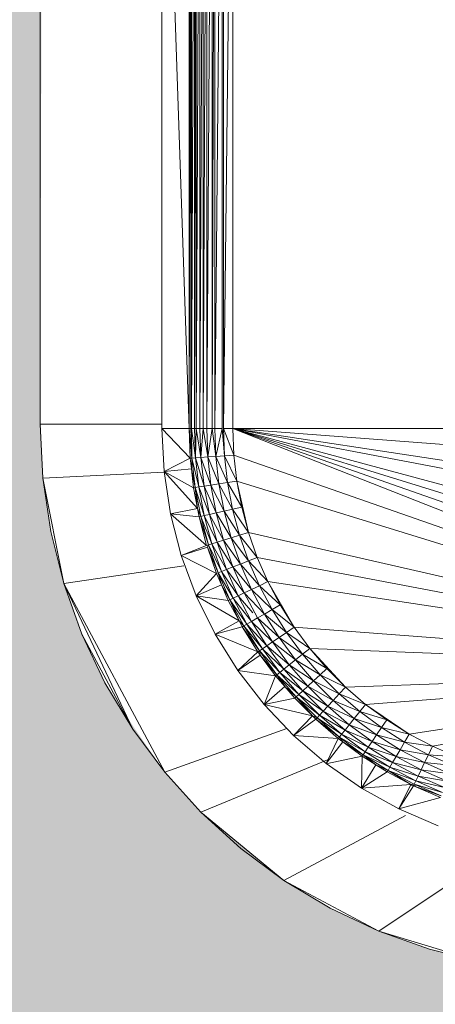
# Model space of a CAD drawing. Header units: metres. Extents: x -2.1 to 42.5, y -15.2 to 5.6.
# Tile 219 of 256: x 16.8489 to 16.8963, y 2.238 to 2.3501. Entities that reach past the tile are written whole.
import ezdxf

# ---------------------------------------------------------------- set-up
doc = ezdxf.new("R2010")
doc.units = ezdxf.units.M
doc.layers.add('E-LITE-EQPM', color=7, linetype='Continuous', lineweight=5)
doc.layers.add('I-WALL', color=7, linetype='Continuous', lineweight=5)

# ---------------------------------------------------------------- blocks, each defined once
blk = doc.blocks.new('LUMINARIA TIPO TARTARUGA DE SOBREPOR - Areno _1 x LED Modul 840_ 500 lm_ 840_-V93-FACHADA 02')
at = {"layer": 'E-LITE-EQPM'}
for p, q in [((0.09647, 2.39406), (0.09647, 2.30406)), ((0.11034, 2.39456), (0.11034, 2.30356)), ((0.11344, 2.30356), (0.11034, 2.39456)), ((0.11344, 2.39456), (0.11344, 2.30356)), ((0.11344, 2.30356), (0.11364, 2.39456)), ((0.11364, 2.30356), (0.11364, 2.39456)), ((0.11371, 2.30356), (0.11371, 2.39456)), ((0.11371, 2.30356), (0.11406, 2.39456)), ((0.11406, 2.30356), (0.11426, 2.39456)), ((0.11406, 2.30356), (0.11406, 2.39456)), ((0.11467, 2.39456), (0.11426, 2.30356)), ((0.11426, 2.30356), (0.11426, 2.39456)), ((0.11506, 2.39456), (0.11467, 2.30356)), ((0.11467, 2.30356), (0.11467, 2.39456)), ((0.11506, 2.30356), (0.11506, 2.39456)), ((0.11506, 2.30356), (0.11545, 2.39456)), ((0.11545, 2.30356), (0.11545, 2.39456)), ((0.11545, 2.30356), (0.11606, 2.39456)), ((0.11606, 2.30356), (0.11606, 2.39456)), ((0.11606, 2.30356), (0.11636, 2.39456)), ((0.11636, 2.30356), (0.11636, 2.39456)), ((0.11636, 2.30356), (0.1172, 2.39456)), ((0.1172, 2.30356), (0.1172, 2.39456)), ((0.11737, 2.30356), (0.11737, 2.39456)), ((0.11842, 2.39456), (0.11737, 2.30356)), ((0.11842, 2.30356), (0.11842, 2.39456)), ((0.09677, 2.29793), (0.09647, 2.30406)), ((0.11034, 2.30406), (0.09647, 2.30406)), ((0.11034, 2.30356), (0.11059, 2.29868)), ((0.11344, 2.30356), (0.11034, 2.30356)), ((0.11356, 2.30018), (0.11034, 2.30356)), ((0.11344, 2.30356), (0.11356, 2.30018)), ((0.11344, 2.30356), (0.11364, 2.30356)), ((0.11344, 2.30356), (0.11377, 2.3002)), ((0.11364, 2.30356), (0.11377, 2.3002)), ((0.11371, 2.30356), (0.11377, 2.3002)), ((0.11418, 2.30023), (0.11371, 2.30356)), ((0.11406, 2.30356), (0.11371, 2.30356)), ((0.11426, 2.30356), (0.11406, 2.30356)), ((0.11418, 2.30023), (0.11406, 2.30356)), ((0.11426, 2.30356), (0.11418, 2.30023)), ((0.11467, 2.30356), (0.11426, 2.30356)), ((0.11426, 2.30356), (0.11479, 2.30027)), ((0.11506, 2.30356), (0.11467, 2.30356)), ((0.11467, 2.30356), (0.11479, 2.30027)), ((0.11506, 2.30356), (0.11479, 2.30027)), ((0.11506, 2.30356), (0.11557, 2.30033)), ((0.11506, 2.30356), (0.11545, 2.30356)), ((0.11606, 2.30356), (0.11545, 2.30356)), ((0.11557, 2.30033), (0.11545, 2.30356)), ((0.11606, 2.30356), (0.11557, 2.30033)), ((0.11636, 2.30356), (0.11606, 2.30356)), ((0.11606, 2.30356), (0.11648, 2.3004)), ((0.11636, 2.30356), (0.1172, 2.30356)), ((0.11636, 2.30356), (0.11648, 2.3004)), ((0.1172, 2.30356), (0.11648, 2.3004)), ((0.1172, 2.30356), (0.11748, 2.30048)), ((0.11737, 2.30356), (0.11748, 2.30048)), ((0.11842, 2.30356), (0.11737, 2.30356)), ((0.11853, 2.30055), (0.11737, 2.30356)), ((0.18803, 2.27623), (0.11842, 2.30356)), ((0.11842, 2.30356), (0.19338, 2.28347)), ((0.11842, 2.30356), (0.19178, 2.28093)), ((0.11842, 2.30356), (0.18999, 2.27851)), ((0.11842, 2.30356), (0.19831, 2.29757)), ((0.11842, 2.30356), (0.19697, 2.29172)), ((0.11842, 2.30356), (0.11853, 2.30055)), ((0.11842, 2.30356), (0.19598, 2.28888)), ((0.11842, 2.30356), (0.19876, 2.30356)), ((0.11748, 2.30048), (0.11648, 2.3004)), ((0.11853, 2.30055), (0.11748, 2.30048)), ((0.11887, 2.29757), (0.11748, 2.30048)), ((0.11783, 2.29741), (0.11748, 2.30048)), ((0.18803, 2.27623), (0.11853, 2.30055)), ((0.11887, 2.29757), (0.11853, 2.30055)), ((0.11356, 2.30018), (0.11059, 2.29868)), ((0.11356, 2.30018), (0.11377, 2.3002)), ((0.11356, 2.30018), (0.1137, 2.29899)), ((0.11377, 2.3002), (0.1137, 2.29899)), ((0.11418, 2.30023), (0.11377, 2.3002)), ((0.11456, 2.29692), (0.11377, 2.3002)), ((0.11377, 2.3002), (0.11414, 2.29686)), ((0.11479, 2.30027), (0.11418, 2.30023)), ((0.11418, 2.30023), (0.11456, 2.29692)), ((0.11418, 2.30023), (0.11516, 2.29701)), ((0.11557, 2.30033), (0.11479, 2.30027)), ((0.11479, 2.30027), (0.11593, 2.29713)), ((0.11479, 2.30027), (0.11516, 2.29701)), ((0.11557, 2.30033), (0.11648, 2.3004)), ((0.11557, 2.30033), (0.11683, 2.29726)), ((0.11557, 2.30033), (0.11593, 2.29713)), ((0.11783, 2.29741), (0.11648, 2.3004)), ((0.11648, 2.3004), (0.11683, 2.29726)), ((0.09677, 2.29793), (0.1106, 2.29861)), ((0.11059, 2.29868), (0.1137, 2.29899)), ((0.11059, 2.29868), (0.11133, 2.29384)), ((0.11059, 2.29868), (0.11439, 2.29447)), ((0.11059, 2.29868), (0.11394, 2.29683)), ((0.1137, 2.29899), (0.11414, 2.29686)), ((0.1137, 2.29899), (0.11394, 2.29683)), ((0.09677, 2.29793), (0.09767, 2.29186)), ((0.09677, 2.29793), (0.09916, 2.28591)), ((0.11593, 2.29713), (0.11516, 2.29701)), ((0.11683, 2.29726), (0.11593, 2.29713)), ((0.11742, 2.29416), (0.11593, 2.29713)), ((0.11593, 2.29713), (0.11653, 2.29396)), ((0.11783, 2.29741), (0.11683, 2.29726)), ((0.1184, 2.29438), (0.11683, 2.29726)), ((0.11742, 2.29416), (0.11683, 2.29726)), ((0.11887, 2.29757), (0.11783, 2.29741)), ((0.1184, 2.29438), (0.11783, 2.29741)), ((0.11783, 2.29741), (0.11943, 2.29462)), ((0.11887, 2.29757), (0.1202, 2.29172)), ((0.11887, 2.29757), (0.11943, 2.29462)), ((0.18803, 2.27623), (0.11887, 2.29757)), ((0.11414, 2.29686), (0.11394, 2.29683)), ((0.11439, 2.29447), (0.11394, 2.29683)), ((0.11456, 2.29692), (0.11414, 2.29686)), ((0.11517, 2.29365), (0.11414, 2.29686)), ((0.11477, 2.29356), (0.11414, 2.29686)), ((0.11439, 2.29447), (0.11414, 2.29686)), ((0.11456, 2.29692), (0.11516, 2.29701)), ((0.11456, 2.29692), (0.11577, 2.29378)), ((0.11456, 2.29692), (0.11517, 2.29365)), ((0.11577, 2.29378), (0.11516, 2.29701)), ((0.11653, 2.29396), (0.11516, 2.29701)), ((0.11133, 2.29384), (0.11439, 2.29447)), ((0.11255, 2.28911), (0.11133, 2.29384)), ((0.11133, 2.29384), (0.11544, 2.29025)), ((0.11133, 2.29384), (0.11457, 2.29351)), ((0.11477, 2.29356), (0.11439, 2.29447)), ((0.11439, 2.29447), (0.11457, 2.29351)), ((0.11577, 2.29378), (0.11517, 2.29365)), ((0.11577, 2.29378), (0.11653, 2.29396)), ((0.11737, 2.29084), (0.11577, 2.29378)), ((0.11662, 2.29061), (0.11577, 2.29378)), ((0.11742, 2.29416), (0.11653, 2.29396)), ((0.11824, 2.29111), (0.11653, 2.29396)), ((0.11737, 2.29084), (0.11653, 2.29396)), ((0.1184, 2.29438), (0.11742, 2.29416)), ((0.1192, 2.29141), (0.11742, 2.29416)), ((0.11824, 2.29111), (0.11742, 2.29416)), ((0.1184, 2.29438), (0.11943, 2.29462)), ((0.1202, 2.29172), (0.1184, 2.29438)), ((0.1184, 2.29438), (0.1192, 2.29141)), ((0.1202, 2.29172), (0.11943, 2.29462)), ((0.11477, 2.29356), (0.11457, 2.29351)), ((0.11564, 2.29031), (0.11457, 2.29351)), ((0.11544, 2.29025), (0.11457, 2.29351)), ((0.11517, 2.29365), (0.11477, 2.29356)), ((0.11604, 2.29043), (0.11477, 2.29356)), ((0.11564, 2.29031), (0.11477, 2.29356)), ((0.11662, 2.29061), (0.11517, 2.29365)), ((0.11604, 2.29043), (0.11517, 2.29365)), ((0.09767, 2.29186), (0.09916, 2.28591)), ((0.1202, 2.29172), (0.1192, 2.29141)), ((0.18803, 2.27623), (0.1202, 2.29172)), ((0.1202, 2.29172), (0.1212, 2.28888)), ((0.11604, 2.29043), (0.11564, 2.29031)), ((0.11662, 2.29061), (0.11604, 2.29043)), ((0.11771, 2.28751), (0.11604, 2.29043)), ((0.11714, 2.28729), (0.11604, 2.29043)), ((0.11737, 2.29084), (0.11662, 2.29061)), ((0.11771, 2.28751), (0.11662, 2.29061)), ((0.11843, 2.2878), (0.11662, 2.29061)), ((0.11824, 2.29111), (0.11737, 2.29084)), ((0.11928, 2.28813), (0.11737, 2.29084)), ((0.11737, 2.29084), (0.11843, 2.2878)), ((0.1192, 2.29141), (0.11824, 2.29111)), ((0.12022, 2.2885), (0.11824, 2.29111)), ((0.11928, 2.28813), (0.11824, 2.29111)), ((0.1192, 2.29141), (0.1212, 2.28888)), ((0.1192, 2.29141), (0.12022, 2.2885)), ((0.11255, 2.28911), (0.11544, 2.29025)), ((0.11255, 2.28911), (0.11552, 2.29004)), ((0.11564, 2.29031), (0.11544, 2.29025)), ((0.11552, 2.29004), (0.11564, 2.29031)), ((0.11656, 2.28706), (0.11552, 2.29004)), ((0.11675, 2.28714), (0.11552, 2.29004)), ((0.11675, 2.28714), (0.11564, 2.29031)), ((0.11714, 2.28729), (0.11564, 2.29031)), ((0.11255, 2.28911), (0.11425, 2.28453)), ((0.11656, 2.28706), (0.11255, 2.28911)), ((0.11928, 2.28813), (0.11843, 2.2878)), ((0.12022, 2.2885), (0.11928, 2.28813)), ((0.12054, 2.28524), (0.11928, 2.28813)), ((0.11928, 2.28813), (0.12145, 2.28567)), ((0.1212, 2.28888), (0.12022, 2.2885)), ((0.1224, 2.28613), (0.12022, 2.2885)), ((0.12022, 2.2885), (0.12145, 2.28567)), ((0.18803, 2.27623), (0.1212, 2.28888)), ((0.1224, 2.28613), (0.1212, 2.28888)), ((0.11285, 2.28794), (0.09916, 2.28591)), ((0.11656, 2.28706), (0.11425, 2.28453)), ((0.11656, 2.28706), (0.11675, 2.28714)), ((0.11656, 2.28706), (0.11713, 2.28576)), ((0.11675, 2.28714), (0.11714, 2.28729)), ((0.11809, 2.28406), (0.11675, 2.28714)), ((0.11675, 2.28714), (0.11847, 2.28424)), ((0.11675, 2.28714), (0.11713, 2.28576)), ((0.11771, 2.28751), (0.11714, 2.28729)), ((0.11902, 2.2845), (0.11714, 2.28729)), ((0.11847, 2.28424), (0.11714, 2.28729)), ((0.11771, 2.28751), (0.11843, 2.2878)), ((0.11902, 2.2845), (0.11771, 2.28751)), ((0.11972, 2.28484), (0.11771, 2.28751)), ((0.11972, 2.28484), (0.11843, 2.2878)), ((0.12054, 2.28524), (0.11843, 2.2878)), ((0.09916, 2.28591), (0.10123, 2.28014)), ((0.11066, 2.26441), (0.09916, 2.28591)), ((0.10701, 2.26933), (0.09916, 2.28591)), ((0.1224, 2.28613), (0.12145, 2.28567)), ((0.1254, 2.28093), (0.1224, 2.28613)), ((0.1224, 2.28613), (0.1238, 2.28347)), ((0.18803, 2.27623), (0.1224, 2.28613)), ((0.11425, 2.28453), (0.11713, 2.28576)), ((0.11791, 2.28397), (0.11713, 2.28576)), ((0.11809, 2.28406), (0.11713, 2.28576)), ((0.11902, 2.2845), (0.11972, 2.28484)), ((0.11972, 2.28484), (0.12054, 2.28524)), ((0.12123, 2.28199), (0.11972, 2.28484)), ((0.11972, 2.28484), (0.12202, 2.28244)), ((0.12054, 2.28524), (0.12145, 2.28567)), ((0.12054, 2.28524), (0.12202, 2.28244)), ((0.12054, 2.28524), (0.12289, 2.28295)), ((0.12289, 2.28295), (0.12145, 2.28567)), ((0.1238, 2.28347), (0.12145, 2.28567)), ((0.1164, 2.28014), (0.11425, 2.28453)), ((0.11791, 2.28397), (0.11425, 2.28453)), ((0.11425, 2.28453), (0.11913, 2.28166)), ((0.11791, 2.28397), (0.11809, 2.28406)), ((0.11791, 2.28397), (0.11913, 2.28166)), ((0.11809, 2.28406), (0.11847, 2.28424)), ((0.12002, 2.28129), (0.11809, 2.28406)), ((0.11966, 2.28108), (0.11809, 2.28406)), ((0.11913, 2.28166), (0.11809, 2.28406)), ((0.11902, 2.2845), (0.11847, 2.28424)), ((0.12055, 2.2816), (0.11847, 2.28424)), ((0.12002, 2.28129), (0.11847, 2.28424)), ((0.12055, 2.2816), (0.11902, 2.2845)), ((0.12072, 2.28256), (0.11902, 2.2845)), ((0.12202, 2.28244), (0.12289, 2.28295)), ((0.12289, 2.28295), (0.1238, 2.28347)), ((0.1254, 2.28093), (0.12289, 2.28295)), ((0.12453, 2.28034), (0.12289, 2.28295)), ((0.1254, 2.28093), (0.1238, 2.28347)), ((0.1164, 2.28014), (0.11913, 2.28166)), ((0.11966, 2.28108), (0.11913, 2.28166)), ((0.11949, 2.28098), (0.11913, 2.28166)), ((0.12055, 2.2816), (0.12002, 2.28129)), ((0.12055, 2.2816), (0.12123, 2.28199)), ((0.12295, 2.27926), (0.12055, 2.2816)), ((0.12055, 2.2816), (0.1223, 2.27882)), ((0.12123, 2.28199), (0.12202, 2.28244)), ((0.12295, 2.27926), (0.12123, 2.28199)), ((0.12123, 2.28199), (0.1237, 2.27977)), ((0.1237, 2.27977), (0.12202, 2.28244)), ((0.12453, 2.28034), (0.12202, 2.28244)), ((0.1164, 2.28014), (0.11949, 2.28098)), ((0.11966, 2.28108), (0.11949, 2.28098)), ((0.12128, 2.27812), (0.11949, 2.28098)), ((0.12145, 2.27824), (0.11949, 2.28098)), ((0.12002, 2.28129), (0.11966, 2.28108)), ((0.1218, 2.27847), (0.11966, 2.28108)), ((0.12145, 2.27824), (0.11966, 2.28108)), ((0.12002, 2.28129), (0.1218, 2.27847)), ((0.12002, 2.28129), (0.1223, 2.27882)), ((0.1237, 2.27977), (0.12453, 2.28034)), ((0.1254, 2.28093), (0.12453, 2.28034)), ((0.12636, 2.27786), (0.12453, 2.28034)), ((0.12718, 2.27851), (0.12453, 2.28034)), ((0.18803, 2.27623), (0.1254, 2.28093)), ((0.1254, 2.28093), (0.12718, 2.27851)), ((0.10385, 2.27459), (0.10123, 2.28014)), ((0.10701, 2.26933), (0.10123, 2.28014)), ((0.1164, 2.28014), (0.11899, 2.27599)), ((0.12128, 2.27812), (0.1164, 2.28014)), ((0.12295, 2.27926), (0.1223, 2.27882)), ((0.12295, 2.27926), (0.1237, 2.27977)), ((0.12486, 2.27666), (0.12295, 2.27926)), ((0.12558, 2.27723), (0.12295, 2.27926)), ((0.12558, 2.27723), (0.1237, 2.27977)), ((0.12636, 2.27786), (0.1237, 2.27977)), ((0.12128, 2.27812), (0.11899, 2.27599)), ((0.12128, 2.27812), (0.12145, 2.27824)), ((0.12128, 2.27812), (0.12154, 2.27777)), ((0.1218, 2.27847), (0.12145, 2.27824)), ((0.12377, 2.27579), (0.12145, 2.27824)), ((0.12145, 2.27824), (0.12154, 2.27777)), ((0.12145, 2.27824), (0.12345, 2.27553)), ((0.1218, 2.27847), (0.1223, 2.27882)), ((0.12377, 2.27579), (0.1218, 2.27847)), ((0.1218, 2.27847), (0.12425, 2.27617)), ((0.12486, 2.27666), (0.1223, 2.27882)), ((0.1223, 2.27882), (0.12425, 2.27617)), ((0.12636, 2.27786), (0.12718, 2.27851)), ((0.13127, 2.27411), (0.12718, 2.27851)), ((0.12914, 2.27623), (0.12718, 2.27851)), ((0.18803, 2.27623), (0.12718, 2.27851)), ((0.11899, 2.27599), (0.12154, 2.27777)), ((0.12329, 2.27541), (0.12154, 2.27777)), ((0.12154, 2.27777), (0.12345, 2.27553)), ((0.12486, 2.27666), (0.12558, 2.27723)), ((0.12558, 2.27723), (0.12636, 2.27786)), ((0.12763, 2.27484), (0.12558, 2.27723)), ((0.12837, 2.27552), (0.12558, 2.27723)), ((0.12837, 2.27552), (0.12636, 2.27786)), ((0.12636, 2.27786), (0.12914, 2.27623)), ((0.11899, 2.27599), (0.12198, 2.27213)), ((0.12329, 2.27541), (0.11899, 2.27599)), ((0.12377, 2.27579), (0.12345, 2.27553)), ((0.12377, 2.27579), (0.12425, 2.27617)), ((0.12595, 2.27327), (0.12377, 2.27579)), ((0.12639, 2.27369), (0.12377, 2.27579)), ((0.12486, 2.27666), (0.12425, 2.27617)), ((0.12639, 2.27369), (0.12425, 2.27617)), ((0.12425, 2.27617), (0.12697, 2.27422)), ((0.12763, 2.27484), (0.12486, 2.27666)), ((0.12486, 2.27666), (0.12697, 2.27422)), ((0.12837, 2.27552), (0.12914, 2.27623)), ((0.13127, 2.27411), (0.12914, 2.27623)), ((0.18803, 2.27623), (0.13127, 2.27411)), ((0.18803, 2.27623), (0.13354, 2.27215)), ((0.18803, 2.27623), (0.1385, 2.26877)), ((0.14116, 2.26737), (0.18803, 2.27623)), ((0.12329, 2.27541), (0.12198, 2.27213)), ((0.12329, 2.27541), (0.12345, 2.27553)), ((0.12329, 2.27541), (0.12435, 2.27417)), ((0.12435, 2.27417), (0.12345, 2.27553)), ((0.12595, 2.27327), (0.12345, 2.27553)), ((0.12564, 2.27299), (0.12345, 2.27553)), ((0.12763, 2.27484), (0.12697, 2.27422)), ((0.12763, 2.27484), (0.12837, 2.27552)), ((0.13055, 2.27334), (0.12763, 2.27484)), ((0.12763, 2.27484), (0.12987, 2.2726)), ((0.13127, 2.27411), (0.12837, 2.27552)), ((0.13055, 2.27334), (0.12837, 2.27552)), ((0.10385, 2.27459), (0.10701, 2.26933)), ((0.12435, 2.27417), (0.12198, 2.27213)), ((0.12435, 2.27417), (0.12549, 2.27285)), ((0.12435, 2.27417), (0.12564, 2.27299)), ((0.12595, 2.27327), (0.12639, 2.27369)), ((0.12639, 2.27369), (0.12697, 2.27422)), ((0.12925, 2.27193), (0.12639, 2.27369)), ((0.12872, 2.27136), (0.12639, 2.27369)), ((0.12925, 2.27193), (0.12697, 2.27422)), ((0.12697, 2.27422), (0.12987, 2.2726)), ((0.13127, 2.27411), (0.13055, 2.27334)), ((0.13354, 2.27215), (0.13127, 2.27411)), ((0.12198, 2.27213), (0.12549, 2.27285)), ((0.12549, 2.27285), (0.12564, 2.27299)), ((0.12749, 2.27084), (0.12549, 2.27285)), ((0.12595, 2.27327), (0.12564, 2.27299)), ((0.12749, 2.27084), (0.12564, 2.27299)), ((0.12802, 2.27061), (0.12564, 2.27299)), ((0.12564, 2.27299), (0.1283, 2.27091)), ((0.12872, 2.27136), (0.12595, 2.27327)), ((0.12595, 2.27327), (0.1283, 2.27091)), ((0.12925, 2.27193), (0.12987, 2.2726)), ((0.13055, 2.27334), (0.12987, 2.2726)), ((0.13226, 2.27054), (0.12987, 2.2726)), ((0.12987, 2.2726), (0.13289, 2.27133)), ((0.13354, 2.27215), (0.13055, 2.27334)), ((0.13055, 2.27334), (0.13289, 2.27133)), ((0.12535, 2.26859), (0.12198, 2.27213)), ((0.12749, 2.27084), (0.12198, 2.27213)), ((0.12872, 2.27136), (0.1283, 2.27091)), ((0.12925, 2.27193), (0.12872, 2.27136)), ((0.13169, 2.26983), (0.12872, 2.27136)), ((0.12872, 2.27136), (0.13121, 2.26922)), ((0.13226, 2.27054), (0.12925, 2.27193)), ((0.13169, 2.26983), (0.12925, 2.27193)), ((0.13226, 2.27054), (0.13289, 2.27133)), ((0.13354, 2.27215), (0.13289, 2.27133)), ((0.13537, 2.2695), (0.13289, 2.27133)), ((0.13289, 2.27133), (0.13596, 2.27037)), ((0.13354, 2.27215), (0.1385, 2.26877)), ((0.13354, 2.27215), (0.13596, 2.27037)), ((0.12749, 2.27084), (0.12535, 2.26859)), ((0.12535, 2.26859), (0.12788, 2.27046)), ((0.12749, 2.27084), (0.12802, 2.27061)), ((0.12749, 2.27084), (0.12788, 2.27046)), ((0.12802, 2.27061), (0.12788, 2.27046)), ((0.13044, 2.26826), (0.12788, 2.27046)), ((0.12788, 2.27046), (0.13056, 2.26842)), ((0.12802, 2.27061), (0.1283, 2.27091)), ((0.13082, 2.26874), (0.12802, 2.27061)), ((0.12802, 2.27061), (0.13056, 2.26842)), ((0.13082, 2.26874), (0.1283, 2.27091)), ((0.13121, 2.26922), (0.1283, 2.27091)), ((0.13226, 2.27054), (0.13169, 2.26983)), ((0.13537, 2.2695), (0.13226, 2.27054)), ((0.13226, 2.27054), (0.1348, 2.26867)), ((0.13537, 2.2695), (0.13596, 2.27037)), ((0.1385, 2.26877), (0.13596, 2.27037)), ((0.11066, 2.26441), (0.10701, 2.26933)), ((0.11066, 2.26441), (0.12458, 2.26939)), ((0.13082, 2.26874), (0.13121, 2.26922)), ((0.13169, 2.26983), (0.13121, 2.26922)), ((0.13121, 2.26922), (0.13385, 2.26727)), ((0.13121, 2.26922), (0.13429, 2.26791)), ((0.13169, 2.26983), (0.1348, 2.26867)), ((0.13169, 2.26983), (0.13429, 2.26791)), ((0.13537, 2.2695), (0.1348, 2.26867)), ((0.1385, 2.26877), (0.13537, 2.2695)), ((0.13798, 2.26786), (0.13537, 2.2695)), ((0.12535, 2.26859), (0.12905, 2.2654)), ((0.13044, 2.26826), (0.12535, 2.26859)), ((0.13044, 2.26826), (0.12905, 2.2654)), ((0.13044, 2.26826), (0.13056, 2.26842)), ((0.13044, 2.26826), (0.13096, 2.26787)), ((0.13082, 2.26874), (0.13056, 2.26842)), ((0.1335, 2.26676), (0.13056, 2.26842)), ((0.13327, 2.26642), (0.13056, 2.26842)), ((0.13056, 2.26842), (0.13096, 2.26787)), ((0.1335, 2.26676), (0.13082, 2.26874)), ((0.13082, 2.26874), (0.13385, 2.26727)), ((0.1348, 2.26867), (0.13429, 2.26791)), ((0.13798, 2.26786), (0.1348, 2.26867)), ((0.13748, 2.26699), (0.1348, 2.26867)), ((0.1385, 2.26877), (0.13798, 2.26786)), ((0.14116, 2.26737), (0.1385, 2.26877)), ((0.12905, 2.2654), (0.13096, 2.26787)), ((0.13315, 2.26625), (0.13096, 2.26787)), ((0.13327, 2.26642), (0.13096, 2.26787)), ((0.1335, 2.26676), (0.13385, 2.26727)), ((0.13385, 2.26727), (0.13429, 2.26791)), ((0.13663, 2.26552), (0.13385, 2.26727)), ((0.13702, 2.2662), (0.13385, 2.26727)), ((0.13702, 2.2662), (0.13429, 2.26791)), ((0.13748, 2.26699), (0.13429, 2.26791)), ((0.13702, 2.2662), (0.13748, 2.26699)), ((0.13798, 2.26786), (0.13748, 2.26699)), ((0.14027, 2.26551), (0.13748, 2.26699)), ((0.1407, 2.26642), (0.13748, 2.26699)), ((0.14116, 2.26737), (0.13798, 2.26786)), ((0.13798, 2.26786), (0.1407, 2.26642)), ((0.14116, 2.26737), (0.1407, 2.26642)), ((0.14116, 2.26737), (0.14391, 2.26616)), ((0.11478, 2.25986), (0.12921, 2.26584)), ((0.13315, 2.26625), (0.12921, 2.26543)), ((0.13315, 2.26625), (0.13307, 2.26261)), ((0.13315, 2.26625), (0.13327, 2.26642)), ((0.13315, 2.26625), (0.13472, 2.26527)), ((0.1335, 2.26676), (0.13327, 2.26642)), ((0.13632, 2.26499), (0.13327, 2.26642)), ((0.13611, 2.26463), (0.13327, 2.26642)), ((0.13327, 2.26642), (0.13472, 2.26527)), ((0.13632, 2.26499), (0.1335, 2.26676)), ((0.13663, 2.26552), (0.1335, 2.26676)), ((0.13663, 2.26552), (0.13702, 2.2662)), ((0.13987, 2.26469), (0.13702, 2.2662)), ((0.13702, 2.2662), (0.14027, 2.26551)), ((0.14027, 2.26551), (0.1407, 2.26642)), ((0.14391, 2.26616), (0.1407, 2.26642)), ((0.14353, 2.26519), (0.1407, 2.26642)), ((0.13307, 2.26261), (0.12905, 2.2654)), ((0.13307, 2.26261), (0.13472, 2.26527)), ((0.13601, 2.26446), (0.13472, 2.26527)), ((0.13611, 2.26463), (0.13472, 2.26527)), ((0.13601, 2.26446), (0.13611, 2.26463)), ((0.13632, 2.26499), (0.13611, 2.26463)), ((0.13871, 2.26303), (0.13611, 2.26463)), ((0.13909, 2.26306), (0.13611, 2.26463)), ((0.13611, 2.26463), (0.13927, 2.26344)), ((0.13632, 2.26499), (0.13663, 2.26552)), ((0.13953, 2.26399), (0.13632, 2.26499)), ((0.13632, 2.26499), (0.13927, 2.26344)), ((0.13987, 2.26469), (0.13663, 2.26552)), ((0.13953, 2.26399), (0.13663, 2.26552)), ((0.13987, 2.26469), (0.13953, 2.26399)), ((0.13987, 2.26469), (0.14027, 2.26551)), ((0.14316, 2.26425), (0.13987, 2.26469)), ((0.14283, 2.2634), (0.13987, 2.26469)), ((0.14316, 2.26425), (0.14027, 2.26551)), ((0.14027, 2.26551), (0.14353, 2.26519)), ((0.11478, 2.25986), (0.11066, 2.26441)), ((0.13601, 2.26446), (0.13307, 2.26261)), ((0.13871, 2.26303), (0.13601, 2.26446)), ((0.13953, 2.26399), (0.13927, 2.26344)), ((0.14283, 2.2634), (0.13953, 2.26399)), ((0.13953, 2.26399), (0.14254, 2.26267)), ((0.13871, 2.26303), (0.13307, 2.26261)), ((0.13307, 2.26261), (0.13734, 2.26024)), ((0.13871, 2.26303), (0.13734, 2.26024)), ((0.13734, 2.26024), (0.139, 2.26288)), ((0.13864, 2.26289), (0.13939, 2.26293)), ((0.13871, 2.26303), (0.13909, 2.26306)), ((0.13871, 2.26303), (0.139, 2.26288)), ((0.14209, 2.26153), (0.139, 2.26288)), ((0.139, 2.26288), (0.14217, 2.26172)), ((0.13909, 2.26306), (0.13927, 2.26344)), ((0.13909, 2.26306), (0.14217, 2.26172)), ((0.13909, 2.26306), (0.14232, 2.26211)), ((0.13927, 2.26344), (0.14232, 2.26211)), ((0.13927, 2.26344), (0.14254, 2.26267)), ((0.13734, 2.26024), (0.14209, 2.26153)), ((0.13734, 2.26024), (0.14183, 2.25831)), ((0.11932, 2.25574), (0.11478, 2.25986)), ((0.12425, 2.25209), (0.11478, 2.25986)), ((0.12425, 2.25209), (0.13809, 2.25949)), ((0.11932, 2.25574), (0.12425, 2.25209)), ((0.13506, 2.24631), (0.14944, 2.25592)), ((0.12425, 2.25209), (0.12951, 2.24894)), ((0.12425, 2.25209), (0.13506, 2.24631)), ((0.12951, 2.24894), (0.13506, 2.24631)), ((0.14083, 2.24425), (0.13506, 2.24631)), ((0.14678, 2.24276), (0.13506, 2.24631)), ((0.14083, 2.24425), (0.14678, 2.24276))]:
    blk.add_line(p, q, dxfattribs=at)

msp = doc.modelspace()

# ---------------------------------------------------------------- hatches: boundary and pattern name
at = {"layer": 'I-WALL', "true_color": 0xdbcc9e}
h = msp.add_hatch(color=9, dxfattribs=at)
h.paths.add_polyline_path([(17.3584, -0.02), (17.4184, -0.02), (17.4184, 1.09059), (17.41332, 1.09059), (17.41332, 1.1315), (17.40903, 1.1315), (17.40705, 1.13381), (17.4123, 1.16692), (17.41352, 1.1685), (17.41352, 1.21), (17.4184, 1.21), (17.4184, 2.53), (16.4084, 2.53), (16.4084, -0.02), (16.4584, -0.02), (16.4584, 2.1), (17.3584, 2.1), (17.3584, 0.37778)])
h.paths.add_polyline_path([(16.91378, 2.24156), (16.90766, 2.24186), (16.90159, 2.24276), (16.89564, 2.24425), (16.88986, 2.24631), (16.88402, 2.24912), (16.87906, 2.25209), (16.87049, 2.25905), (16.86959, 2.25986), (16.86547, 2.26441), (16.85978, 2.27272), (16.85866, 2.27459), (16.85604, 2.28014), (16.85397, 2.28591), (16.85248, 2.29186), (16.85158, 2.29793), (16.85128, 2.30608), (16.85158, 2.40018), (16.85248, 2.40625), (16.85397, 2.4122), (16.85604, 2.41797), (16.85978, 2.42539), (16.86182, 2.42878), (16.86547, 2.43371), (16.86959, 2.43825), (16.87413, 2.44237), (16.88098, 2.44718), (16.88432, 2.44918), (16.88986, 2.4518), (16.89564, 2.45387), (16.90159, 2.45536), (16.90766, 2.45626), (16.91378, 2.45656), (16.91991, 2.45626), (16.92598, 2.45536), (16.93193, 2.45387), (16.9377, 2.4518), (16.94658, 2.44718), (16.94851, 2.44602), (16.95674, 2.43937), (16.95798, 2.43825), (16.9621, 2.43371), (16.96575, 2.42878), (16.9689, 2.42352), (16.97152, 2.41797), (16.97359, 2.4122), (16.97508, 2.40625), (16.97626, 2.39456), (16.97628, 2.39406), (16.97598, 2.29793), (16.97508, 2.29186), (16.97359, 2.28591), (16.96957, 2.276), (16.9689, 2.27459), (16.96575, 2.26933), (16.9621, 2.26441), (16.95708, 2.25905), (16.95343, 2.25574), (16.94851, 2.25209), (16.94324, 2.24894), (16.9325, 2.24445), (16.93193, 2.24425), (16.92598, 2.24276), (16.91991, 2.24186)])

# ---------------------------------------------------------------- block references
at = {"layer": 'E-LITE-EQPM'}
msp.add_blockref('LUMINARIA TIPO TARTARUGA DE SOBREPOR - Areno _1 x LED Modul 840_ 500 lm_ 840_-V93-FACHADA 02', (16.75481, 0), dxfattribs=at)

doc.saveas('drawing.dxf')
